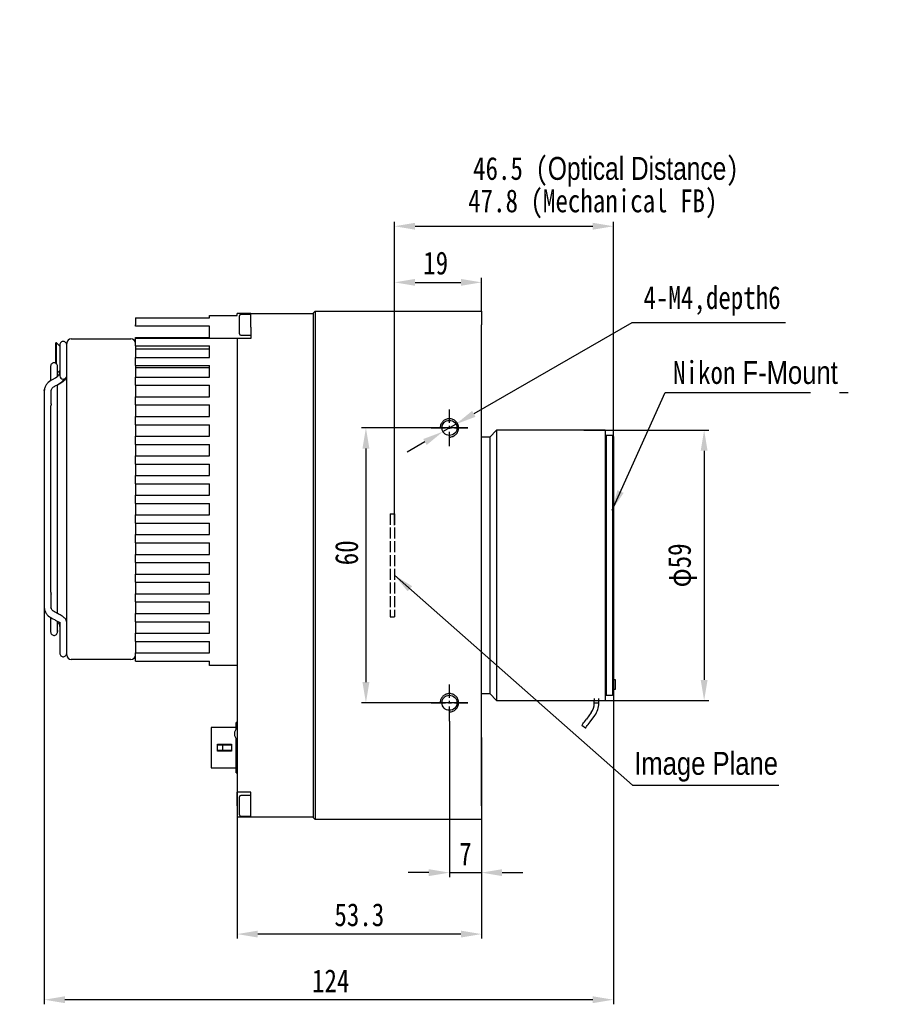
# Model space of a CAD drawing. Header units: millimetres. Extents: x 0 to 15005, y 0 to 1554.
# Tile 4 of 9: x 14677 to 14867, y 1339 to 1554. Entities that reach past the tile are written whole.
import ezdxf

# ---------------------------------------------------------------- set-up
doc = ezdxf.new("R2010")
doc.units = ezdxf.units.MM
for name, pattern in [('ACAD_ISO02W100', [15, 12, -3]), ('CENTER', [50.8, 31.75, -6.35, 6.35, -6.35]), ('CENTER2', [28.575, 19.05, -3.175, 3.175, -3.175])]:
    doc.linetypes.add(name, pattern=pattern)
doc.layers.get('0').update_dxf_attribs({"lineweight": 15})
for name, color, linetype, lineweight in [('粗实线', 7, 'Continuous', 50), ('细实线', 3, 'Continuous', 25), ('细点画线', 1, 'CENTER2', 25), ('细虚线', 2, 'ACAD_ISO02W100', 25)]:
    doc.layers.add(name, color=color, linetype=linetype, lineweight=lineweight)
doc.styles.add('iTek', font='txt', dxfattribs={"width": 0.8, "height": 5})
doc.dimstyles.new('iTek', dxfattribs={"dimscale": 0, "dimtxt": 5, "dimasz": 4.5, "dimexe": 1, "dimexo": 0, "dimgap": 1.5, "dimtad": 1, "dimtoh": 1, "dimdsep": 46, "dimtxsty": 'iTek', "dimcen": 4, "dimclrd": 256, "dimclre": 256, "dimclrt": 256, "dimazin": 2, "dimtfac": 1, "dimtmove": 0, "dimatfit": 3, "dimfxl": 1, "dimlwd": -1, "dimlwe": -1, "dimarcsym": 0})

# ---------------------------------------------------------------- blocks, each defined once
blk = doc.blocks.new('*D107')
at = {"layer": 'Defpoints', "color": 0, "linetype": 'CENTER'}
for p in [(14775.25, 1465.07), (14753.03, 1405.07), (14775.25, 1405.07)]:
    blk.add_point(p, dxfattribs=at)
at = {"layer": '细实线'}
for p, q in [((14775.25, 1465.07), (14752.03, 1465.07)), ((14753.03, 1460.57), (14753.03, 1409.57)), ((14775.25, 1405.07), (14752.03, 1405.07))]:
    blk.add_line(p, q, dxfattribs=at)
at = {"layer": '细实线', "linetype": 'CENTER'}
for points in [[(14752.28, 1460.57), (14753.78, 1460.57), (14753.03, 1465.07)], [(14752.28, 1409.57), (14753.78, 1409.57), (14753.03, 1405.07)]]:
    blk.add_solid(points, dxfattribs=at)
at = {"layer": '细实线', "linetype": 'CENTER', "insert": (14748.83, 1437.81), "char_height": 5, "attachment_point": 5, "rotation": 90, "style": 'iTek'}
blk.add_mtext('60', dxfattribs=at)
blk = doc.blocks.new('*D121')
at = {"layer": 'Defpoints', "color": 0, "linetype": 'CENTER'}
for p in [(14778.25, 1496.84), (14778.25, 1490.57), (14759.25, 1443.87)]:
    blk.add_point(p, dxfattribs=at)
at = {"layer": '细实线'}
for p, q in [((14759.25, 1443.87), (14759.25, 1497.84)), ((14763.75, 1496.84), (14773.75, 1496.84)), ((14778.25, 1490.57), (14778.25, 1497.84))]:
    blk.add_line(p, q, dxfattribs=at)
at = {"layer": '细实线', "linetype": 'CENTER'}
for points in [[(14763.75, 1497.59), (14763.75, 1496.09), (14759.25, 1496.84)], [(14773.75, 1497.59), (14773.75, 1496.09), (14778.25, 1496.84)]]:
    blk.add_solid(points, dxfattribs=at)
at = {"layer": '细实线', "linetype": 'CENTER', "insert": (14768.25, 1501.03), "char_height": 5, "attachment_point": 5, "style": 'iTek'}
blk.add_mtext('19', dxfattribs=at)
blk = doc.blocks.new('*D108')
at = {"layer": 'Defpoints', "color": 0, "linetype": 'CENTER'}
for p in [(14771.25, 1401.07), (14778.25, 1397.51), (14778.25, 1367.99)]:
    blk.add_point(p, dxfattribs=at)
at = {"layer": '细实线'}
for p, q in [((14771.25, 1401.07), (14771.25, 1366.99)), ((14778.25, 1397.51), (14778.25, 1366.99)), ((14766.75, 1367.99), (14762.25, 1367.99)), ((14771.25, 1367.99), (14778.25, 1367.99)), ((14782.75, 1367.99), (14787.25, 1367.99))]:
    blk.add_line(p, q, dxfattribs=at)
at = {"layer": '细实线', "linetype": 'CENTER'}
for points in [[(14766.75, 1368.74), (14766.75, 1367.24), (14771.25, 1367.99)], [(14782.75, 1368.74), (14782.75, 1367.24), (14778.25, 1367.99)]]:
    blk.add_solid(points, dxfattribs=at)
at = {"layer": '细实线', "linetype": 'CENTER', "insert": (14774.75, 1372.08), "char_height": 5, "attachment_point": 5, "style": 'iTek'}
blk.add_mtext('7', dxfattribs=at)
blk = doc.blocks.new('*D109')
at = {"layer": 'Defpoints', "color": 0, "linetype": 'CENTER'}
for p in [(14807.05, 1509.09), (14807.05, 1455.47), (14759.25, 1443.87)]:
    blk.add_point(p, dxfattribs=at)
at = {"layer": '细实线'}
for p, q in [((14759.25, 1443.87), (14759.25, 1510.09)), ((14763.75, 1509.09), (14802.55, 1509.09)), ((14807.05, 1455.47), (14807.05, 1510.09))]:
    blk.add_line(p, q, dxfattribs=at)
at = {"layer": '细实线', "linetype": 'CENTER'}
for points in [[(14763.75, 1509.84), (14763.75, 1508.34), (14759.25, 1509.09)], [(14802.55, 1509.84), (14802.55, 1508.34), (14807.05, 1509.09)]]:
    blk.add_solid(points, dxfattribs=at)
at = {"layer": '细实线', "linetype": 'CENTER', "insert": (14802.55, 1513.97), "char_height": 5, "attachment_point": 5, "style": 'iTek'}
blk.add_mtext('47.8 (Mechanical FB)', dxfattribs=at)
blk = doc.blocks.new('*D110')
at = {"layer": 'Defpoints', "color": 0, "linetype": 'CENTER'}
for p in [(14724.92, 1388.24), (14778.25, 1386.27), (14724.92, 1354.58)]:
    blk.add_point(p, dxfattribs=at)
at = {"layer": '细实线'}
for p, q in [((14724.92, 1388.24), (14724.92, 1353.58)), ((14778.25, 1386.27), (14778.25, 1353.58)), ((14773.75, 1354.58), (14729.42, 1354.58))]:
    blk.add_line(p, q, dxfattribs=at)
at = {"layer": '细实线', "linetype": 'CENTER'}
for points in [[(14729.42, 1355.33), (14729.42, 1353.83), (14724.92, 1354.58)], [(14773.75, 1355.33), (14773.75, 1353.83), (14778.25, 1354.58)]]:
    blk.add_solid(points, dxfattribs=at)
at = {"layer": '细实线', "linetype": 'CENTER', "insert": (14751.59, 1358.77), "char_height": 5, "attachment_point": 5, "style": 'iTek'}
blk.add_mtext('53.3', dxfattribs=at)
blk = doc.blocks.new('*D111')
at = {"layer": 'Defpoints', "color": 0, "linetype": 'CENTER'}
for p in [(14682.82, 1439.42), (14807.05, 1411.15), (14682.82, 1340.25)]:
    blk.add_point(p, dxfattribs=at)
at = {"layer": '细实线'}
for p, q in [((14682.82, 1439.42), (14682.82, 1339.25)), ((14807.05, 1411.15), (14807.05, 1339.25)), ((14802.55, 1340.25), (14687.32, 1340.25))]:
    blk.add_line(p, q, dxfattribs=at)
at = {"layer": '细实线', "linetype": 'CENTER'}
for points in [[(14687.32, 1341), (14687.32, 1339.5), (14682.82, 1340.25)], [(14802.55, 1341), (14802.55, 1339.5), (14807.05, 1340.25)]]:
    blk.add_solid(points, dxfattribs=at)
at = {"layer": '细实线', "linetype": 'CENTER', "insert": (14745.34, 1344.39), "char_height": 5, "attachment_point": 5, "style": 'iTek'}
blk.add_mtext('124', dxfattribs=at)
blk = doc.blocks.new('*D112')
at = {"layer": 'Defpoints', "color": 0, "linetype": 'CENTER'}
for p in [(14772.68, 1465.9), (14769.82, 1464.25)]:
    blk.add_point(p, dxfattribs=at)
at = {"layer": '细实线'}
for p, q in [((14811.1, 1488.02), (14776.58, 1468.14)), ((14844.57, 1488.02), (14811.1, 1488.02)), ((14769.82, 1464.25), (14772.68, 1465.9)), ((14765.92, 1462), (14762.02, 1459.76))]:
    blk.add_line(p, q, dxfattribs=at)
at = {"layer": '细实线', "linetype": 'CENTER'}
for points in [[(14776.21, 1468.79), (14776.95, 1467.49), (14772.68, 1465.9)], [(14765.55, 1462.65), (14766.3, 1461.35), (14769.82, 1464.25)]]:
    blk.add_solid(points, dxfattribs=at)
at = {"layer": '细实线', "linetype": 'CENTER', "insert": (14828.58, 1492.8), "char_height": 5, "attachment_point": 5, "style": 'iTek'}
blk.add_mtext('4-M4,depth6', dxfattribs=at)
blk = doc.blocks.new('*D113')
at = {"layer": 'Defpoints', "color": 0, "linetype": 'CENTER'}
for p in [(14800.62, 1464.57), (14801.51, 1405.57), (14826.85, 1405.57)]:
    blk.add_point(p, dxfattribs=at)
at = {"layer": '细实线'}
for p, q in [((14800.62, 1464.57), (14827.85, 1464.57)), ((14826.85, 1460.07), (14826.85, 1410.07)), ((14801.51, 1405.57), (14827.85, 1405.57))]:
    blk.add_line(p, q, dxfattribs=at)
at = {"layer": '细实线', "linetype": 'CENTER'}
for points in [[(14826.1, 1460.07), (14827.6, 1460.07), (14826.85, 1464.57)], [(14826.1, 1410.07), (14827.6, 1410.07), (14826.85, 1405.57)]]:
    blk.add_solid(points, dxfattribs=at)
at = {"layer": '细实线', "linetype": 'CENTER', "insert": (14822.12, 1435.07), "char_height": 5, "attachment_point": 5, "rotation": 90, "style": 'iTek'}
blk.add_mtext('φ59', dxfattribs=at)

msp = doc.modelspace()

# ---------------------------------------------------------------- linework, layer by layer
at = {"color": 7, "linetype": 'Continuous', "lineweight": 30}
for p, q in [((14718.921, 1489.573), (14724.921, 1489.573)), ((14718.921, 1489.073), (14718.921, 1489.573)), ((14724.921, 1489.573), (14724.921, 1490.073)), ((14727.921, 1490.073), (14724.921, 1490.073)), ((14725.421, 1485.636), (14725.421, 1489.511)), ((14727.921, 1489.823), (14725.733, 1489.823)), ((14727.921, 1487.073), (14727.921, 1490.073)), ((14727.921, 1490.073), (14741.571, 1490.073)), ((14741.571, 1490.173), (14741.971, 1490.573)), ((14741.571, 1487.573), (14741.571, 1490.173)), ((14741.971, 1490.573), (14741.971, 1487.573)), ((14741.971, 1490.573), (14778.251, 1490.573)), ((14778.251, 1490.573), (14778.251, 1487.573)), ((14702.721, 1489.073), (14718.921, 1489.073)), ((14702.721, 1489.073), (14702.721, 1487.573)), ((14702.721, 1487.273), (14702.721, 1487.573)), ((14741.571, 1382.573), (14741.571, 1487.573)), ((14741.971, 1487.573), (14741.971, 1382.573)), ((14778.251, 1382.573), (14778.251, 1487.573)), ((14718.921, 1487.273), (14702.721, 1487.273)), ((14718.921, 1484.773), (14718.921, 1487.273)), ((14725.733, 1485.323), (14727.921, 1485.323)), ((14727.921, 1487.073), (14727.921, 1484.573)), ((14685.521, 1483.623), (14685.321, 1483.623)), ((14685.321, 1479.149), (14685.321, 1483.623)), ((14686.299, 1482.845), (14685.521, 1483.623)), ((14685.521, 1478.988), (14685.521, 1483.623)), ((14686.221, 1483.18), (14686.221, 1478.061)), ((14687.721, 1481.523), (14687.721, 1483.523)), ((14688.721, 1484.523), (14701.721, 1484.523)), ((14702.721, 1484.773), (14718.921, 1484.773)), ((14702.721, 1484.573), (14702.721, 1484.773)), ((14702.721, 1482.973), (14702.721, 1484.573)), ((14724.921, 1484.573), (14702.721, 1484.573)), ((14724.921, 1484.573), (14724.921, 1385.573)), ((14727.921, 1484.573), (14724.921, 1484.573)), ((14687.721, 1417.523), (14687.721, 1481.523)), ((14702.721, 1482.973), (14702.721, 1481.523)), ((14702.721, 1482.973), (14718.921, 1482.973)), ((14718.921, 1482.273), (14702.721, 1482.273)), ((14702.721, 1481.523), (14702.721, 1480.473)), ((14718.921, 1480.473), (14718.921, 1482.973)), ((14702.721, 1478.673), (14702.721, 1480.473)), ((14702.721, 1480.473), (14718.921, 1480.473)), ((14684.221, 1478.523), (14684.221, 1475.394)), ((14685.721, 1476.265), (14685.721, 1478.523)), ((14685.721, 1477.123), (14686.207, 1477.609)), ((14686.221, 1477.283), (14686.221, 1476.455)), ((14702.721, 1478.673), (14702.721, 1476.173)), ((14702.721, 1478.673), (14718.921, 1478.673)), ((14702.721, 1478.273), (14718.921, 1478.273)), ((14718.921, 1476.173), (14718.921, 1478.673)), ((14685.204, 1475.908), (14684.532, 1475.579)), ((14685.192, 1474.232), (14685.864, 1474.56)), ((14685.541, 1476.123), (14685.246, 1475.92)), ((14685.641, 1476.226), (14685.541, 1476.123)), ((14685.721, 1474.49), (14685.864, 1474.56)), ((14685.721, 1429.018), (14685.721, 1474.49)), ((14685.822, 1474.548), (14686.477, 1474.951)), ((14685.885, 1474.573), (14685.864, 1474.56)), ((14685.864, 1474.56), (14685.884, 1474.572)), ((14686.477, 1474.951), (14686.541, 1475.017)), ((14687.036, 1475.541), (14687.088, 1475.626)), ((14702.721, 1474.373), (14702.721, 1476.173)), ((14702.721, 1476.173), (14718.921, 1476.173)), ((14682.821, 1473.161), (14682.821, 1451.645)), ((14682.847, 1473.472), (14682.834, 1473.063)), ((14684.321, 1470.294), (14684.321, 1473.161)), ((14685.198, 1474.234), (14685.192, 1474.232)), ((14702.721, 1474.373), (14702.721, 1471.873)), ((14702.721, 1474.373), (14718.921, 1474.373)), ((14718.921, 1471.873), (14718.921, 1474.373)), ((14702.721, 1470.073), (14702.721, 1471.873)), ((14702.721, 1471.873), (14718.921, 1471.873)), ((14684.221, 1469.766), (14684.221, 1429.281)), ((14702.721, 1470.073), (14702.721, 1467.573)), ((14702.721, 1470.073), (14718.921, 1470.073)), ((14718.921, 1467.573), (14718.921, 1470.073)), ((14702.721, 1465.773), (14702.721, 1467.573)), ((14702.721, 1467.573), (14718.921, 1467.573)), ((14702.721, 1465.773), (14702.721, 1463.273)), ((14702.721, 1465.773), (14718.921, 1465.773)), ((14718.921, 1463.273), (14718.921, 1465.773)), ((14781.551, 1464.573), (14780.051, 1463.073)), ((14805.261, 1464.573), (14781.551, 1464.573)), ((14781.551, 1464.573), (14781.551, 1405.573)), ((14805.261, 1464.573), (14805.261, 1405.573)), ((14702.721, 1461.473), (14702.721, 1463.273)), ((14702.721, 1463.273), (14718.921, 1463.273)), ((14780.051, 1463.073), (14778.251, 1463.073)), ((14780.051, 1463.073), (14780.051, 1407.073)), ((14805.461, 1463.398), (14805.261, 1463.198)), ((14806.851, 1463.398), (14805.461, 1463.398)), ((14805.461, 1463.398), (14805.461, 1406.748)), ((14807.051, 1463.198), (14806.851, 1463.398)), ((14806.851, 1463.398), (14806.851, 1406.748)), ((14807.051, 1463.198), (14807.051, 1435.073)), ((14702.721, 1461.473), (14702.721, 1458.973)), ((14702.721, 1461.473), (14718.921, 1461.473)), ((14718.921, 1458.973), (14718.921, 1461.473)), ((14702.721, 1457.173), (14702.721, 1458.973)), ((14702.721, 1458.973), (14718.921, 1458.973)), ((14702.721, 1457.173), (14702.721, 1454.673)), ((14702.721, 1457.173), (14718.921, 1457.173)), ((14718.921, 1454.673), (14718.921, 1457.173)), ((14702.721, 1452.873), (14702.721, 1454.673)), ((14702.721, 1454.673), (14718.921, 1454.673)), ((14702.721, 1452.873), (14702.721, 1450.373)), ((14702.721, 1452.873), (14718.921, 1452.873)), ((14718.921, 1450.373), (14718.921, 1452.873)), ((14702.721, 1448.573), (14702.721, 1450.373)), ((14702.721, 1450.373), (14718.921, 1450.373)), ((14682.821, 1447.402), (14682.821, 1425.886)), ((14702.721, 1448.573), (14702.721, 1446.073)), ((14702.721, 1448.573), (14718.921, 1448.573)), ((14718.921, 1446.073), (14718.921, 1448.573)), ((14702.721, 1444.273), (14702.721, 1446.073)), ((14702.721, 1446.073), (14718.921, 1446.073)), ((14702.721, 1444.273), (14702.721, 1441.773)), ((14702.721, 1444.273), (14718.921, 1444.273)), ((14718.921, 1441.773), (14718.921, 1444.273)), ((14702.721, 1439.973), (14702.721, 1441.773)), ((14702.721, 1441.773), (14718.921, 1441.773)), ((14702.721, 1439.973), (14702.721, 1437.473)), ((14702.721, 1439.973), (14718.921, 1439.973)), ((14718.921, 1437.473), (14718.921, 1439.973)), ((14702.721, 1435.673), (14702.721, 1437.473)), ((14702.721, 1437.473), (14718.921, 1437.473)), ((14702.721, 1435.673), (14702.721, 1433.173)), ((14702.721, 1435.673), (14718.921, 1435.673)), ((14718.921, 1433.173), (14718.921, 1435.673)), ((14807.051, 1435.073), (14807.051, 1406.948)), ((14702.721, 1431.373), (14702.721, 1433.173)), ((14702.721, 1433.173), (14718.921, 1433.173)), ((14702.721, 1431.373), (14702.721, 1428.873)), ((14702.721, 1431.373), (14718.921, 1431.373)), ((14718.921, 1428.873), (14718.921, 1431.373)), ((14684.321, 1425.886), (14684.321, 1428.753)), ((14685.721, 1424.557), (14685.721, 1429.018)), ((14702.721, 1427.073), (14702.721, 1428.873)), ((14702.721, 1428.873), (14718.921, 1428.873)), ((14682.821, 1425.886), (14682.821, 1425.886)), ((14684.321, 1425.886), (14684.306, 1425.989)), ((14702.721, 1427.073), (14702.721, 1424.573)), ((14702.721, 1427.073), (14718.921, 1427.073)), ((14718.921, 1424.573), (14718.921, 1427.073)), ((14684.221, 1423.659), (14684.221, 1420.523)), ((14684.532, 1423.469), (14685.204, 1423.14)), ((14685.864, 1424.487), (14685.192, 1424.816)), ((14686.125, 1424.343), (14685.884, 1424.474)), ((14702.721, 1422.773), (14702.721, 1424.573)), ((14702.721, 1424.573), (14718.921, 1424.573)), ((14686.221, 1422.657), (14686.221, 1421.765)), ((14686.221, 1421.178), (14686.221, 1420.989)), ((14686.221, 1420.989), (14686.221, 1415.867)), ((14702.721, 1422.773), (14702.721, 1420.273)), ((14702.721, 1422.773), (14718.921, 1422.773)), ((14718.921, 1420.273), (14718.921, 1422.773)), ((14702.721, 1418.473), (14702.721, 1420.273)), ((14702.721, 1420.273), (14718.921, 1420.273)), ((14687.721, 1415.523), (14687.721, 1417.523)), ((14702.721, 1418.473), (14702.721, 1417.523)), ((14702.721, 1418.473), (14718.921, 1418.473)), ((14702.721, 1417.523), (14702.721, 1415.973)), ((14718.921, 1415.973), (14718.921, 1418.473)), ((14701.721, 1414.523), (14688.721, 1414.523)), ((14702.721, 1414.173), (14702.721, 1415.973)), ((14702.721, 1415.973), (14718.921, 1415.973)), ((14702.721, 1414.173), (14718.921, 1414.173)), ((14718.921, 1413.173), (14718.921, 1414.173)), ((14724.921, 1413.173), (14718.921, 1413.173)), ((14807.471, 1410.073), (14807.051, 1410.073)), ((14807.471, 1408.073), (14807.471, 1410.073)), ((14807.051, 1408.073), (14807.471, 1408.073)), ((14778.251, 1407.073), (14780.051, 1407.073)), ((14780.051, 1407.073), (14781.551, 1405.573)), ((14802.871, 1405.997), (14802.871, 1405.573)), ((14803.871, 1405.573), (14803.871, 1405.997)), ((14805.261, 1406.948), (14805.461, 1406.748)), ((14805.461, 1406.748), (14806.851, 1406.748)), ((14806.851, 1406.748), (14807.051, 1406.948)), ((14781.551, 1405.573), (14802.871, 1405.573)), ((14802.871, 1404.988), (14802.871, 1405.573)), ((14803.871, 1404.988), (14802.871, 1404.988)), ((14803.871, 1405.573), (14805.261, 1405.573)), ((14803.871, 1404.988), (14803.871, 1405.573)), ((14802.188, 1402.912), (14801.154, 1401.507)), ((14801.959, 1400.914), (14802.994, 1402.319)), ((14724.721, 1399.698), (14719.221, 1399.698)), ((14719.221, 1399.698), (14719.221, 1390.848)), ((14724.921, 1400.773), (14724.721, 1400.773)), ((14724.721, 1399.293), (14724.721, 1400.773)), ((14800.18, 1400.186), (14800.985, 1399.593)), ((14724.721, 1389.773), (14724.721, 1397.254)), ((14720.621, 1396.023), (14723.721, 1396.023)), ((14720.621, 1394.523), (14720.621, 1396.023)), ((14720.621, 1395.923), (14721.719, 1395.923)), ((14721.719, 1395.923), (14723.721, 1395.923)), ((14723.721, 1396.023), (14723.721, 1394.523)), ((14721.719, 1394.623), (14720.621, 1394.623)), ((14723.721, 1394.523), (14720.621, 1394.523)), ((14723.721, 1394.623), (14721.719, 1394.623)), ((14719.221, 1390.848), (14724.721, 1390.848)), ((14724.721, 1389.773), (14724.921, 1389.773)), ((14727.921, 1385.573), (14724.921, 1385.573)), ((14724.921, 1382.573), (14724.921, 1385.573)), ((14725.421, 1380.636), (14725.421, 1384.511)), ((14727.921, 1384.823), (14725.733, 1384.823)), ((14727.921, 1383.073), (14727.921, 1385.573)), ((14724.921, 1382.573), (14724.921, 1380.073)), ((14727.921, 1380.073), (14727.921, 1383.073)), ((14741.571, 1379.973), (14741.571, 1382.573)), ((14741.971, 1382.573), (14741.971, 1379.573)), ((14778.251, 1382.573), (14778.251, 1379.573)), ((14727.921, 1380.073), (14724.921, 1380.073)), ((14725.733, 1380.323), (14727.921, 1380.323)), ((14741.571, 1380.073), (14727.921, 1380.073)), ((14741.971, 1379.573), (14741.571, 1379.973)), ((14778.251, 1379.573), (14741.971, 1379.573))]:
    msp.add_line(p, q, dxfattribs=at)
at = {"color": 7, "linetype": 'Continuous', "lineweight": 30, "flags": 128}
for points in [[(14682.821, 1473.161), (14682.848, 1473.48), (14682.858, 1473.535)], [(14682.821, 1425.886), (14682.848, 1425.567), (14682.858, 1425.513)], [(14800.18, 1400.186), (14800.204, 1400.218), (14800.273, 1400.312), (14800.385, 1400.464), (14800.535, 1400.668), (14800.719, 1400.917), (14800.928, 1401.2), (14801.154, 1401.507)], [(14800.985, 1399.593), (14801.009, 1399.625), (14801.078, 1399.718), (14801.19, 1399.871), (14801.34, 1400.075), (14801.524, 1400.324), (14801.733, 1400.607), (14801.959, 1400.914)]]:
    msp.add_lwpolyline(points, dxfattribs=at)
at = {"color": 7, "linetype": 'Continuous', "lineweight": 30}
for centre in [(14771.251, 1465.073), (14771.251, 1405.073)]:
    msp.add_circle(centre, 1.65, dxfattribs=at)
for centre, radius, start, end in [((14725.733, 1489.511), 0.312, 90, 180), ((14725.733, 1485.636), 0.312, 180, 270), ((14688.721, 1483.523), 1, 90, 180), ((14701.721, 1483.523), 1, 0, 90), ((14684.499, 1477.395), 3.144, 296.12884, 328.68808), ((14686.958, 1476.468), 0.738, 181.01008, 270.97556), ((14686.983, 1476.468), 0.738, 269.02416, 358.98991), ((14688.721, 1415.523), 1, 180, 270), ((14701.721, 1415.523), 1, 270, 0), ((14799.371, 1404.988), 3.5, 323.61565, 0), ((14799.371, 1404.988), 4.5, 323.61565, 0), ((14725.821, 1398.273), 1.5, 126.8699, 233.1301), ((14725.733, 1384.511), 0.312, 90, 180), ((14725.733, 1380.636), 0.312, 180, 270)]:
    msp.add_arc(centre, radius, start, end, dxfattribs=at)
for points, knots in [([(14687.046, 1483.927), (14686.945, 1483.925), (14686.735, 1483.922), (14686.453, 1483.753), (14686.257, 1483.489), (14686.232, 1483.28), (14686.221, 1483.18)], [0, 0, 0, 0, 0.2387723, 0.5000014, 0.7612321, 1, 1, 1, 1]), ([(14687.721, 1483.18), (14687.709, 1483.28), (14687.685, 1483.489), (14687.489, 1483.753), (14687.207, 1483.922), (14686.996, 1483.925), (14686.896, 1483.927)], [0, 0, 0, 0, 0.2387688, 0.499998, 0.7612274, 1, 1, 1, 1]), ([(14685.046, 1479.27), (14684.945, 1479.268), (14684.735, 1479.265), (14684.453, 1479.096), (14684.257, 1478.832), (14684.232, 1478.623), (14684.221, 1478.523)], [0, 0, 0, 0, 0.2387723, 0.5000018, 0.7612311, 1, 1, 1, 1]), ([(14685.721, 1478.523), (14685.709, 1478.623), (14685.685, 1478.832), (14685.489, 1479.096), (14685.207, 1479.265), (14684.996, 1479.268), (14684.896, 1479.27)], [0, 0, 0, 0, 0.238768, 0.4999987, 0.7612279, 1, 1, 1, 1]), ([(14686.221, 1477.623), (14686.212, 1477.478), (14686.195, 1477.185), (14686.056, 1476.777), (14685.872, 1476.447), (14685.706, 1476.288), (14685.641, 1476.226)], [0, 0, 0, 0, 0.2688669, 0.5445946, 0.8219652, 1, 1, 1, 1]), ([(14686.221, 1478.059), (14686.221, 1477.885), (14686.221, 1477.538), (14686.221, 1477.368), (14686.221, 1477.283)], [0, 0, 0, 0, 0.49999909, 1, 1, 1, 1]), ([(14684.532, 1475.578), (14684.149, 1475.339), (14683.541, 1474.959), (14683.018, 1474.184), (14682.905, 1473.714), (14682.847, 1473.472)], [0, 0, 0, 0, 0.4518889, 0.7174898, 1, 1, 1, 1]), ([(14685.863, 1474.56), (14686.138, 1474.704), (14686.678, 1474.988), (14687.26, 1475.446), (14687.641, 1475.9), (14687.695, 1476.225), (14687.721, 1476.378)], [0, 0, 0, 0, 0.2733924, 0.5377364, 0.782397, 1, 1, 1, 1]), ([(14684.308, 1473.063), (14684.318, 1473.19), (14684.337, 1473.436), (14684.598, 1473.863), (14684.965, 1474.09), (14685.193, 1474.232)], [0, 0, 0, 0, 0.2875256, 0.556065, 1, 1, 1, 1]), ([(14684.321, 1470.294), (14684.319, 1470.263), (14684.315, 1470.199), (14684.286, 1470.082), (14684.252, 1469.963), (14684.227, 1469.851), (14684.217, 1469.773), (14684.223, 1469.745), (14684.224, 1469.74)], [0, 0, 0, 0, 0.1923718, 0.384837, 0.5748932, 0.7638758, 0.9566104, 1, 1, 1, 1]), ([(14807.051, 1458.58), (14807.051, 1458.631), (14807.051, 1458.743), (14807.051, 1458.901), (14807.051, 1458.93), (14807.051, 1458.949)], [0, 0, 0, 0, 0.2272496, 0.4997148, 1, 1, 1, 1]), ([(14682.821, 1451.645), (14682.821, 1451.35), (14682.821, 1450.895), (14682.821, 1450.137), (14682.821, 1449.523), (14682.821, 1448.91), (14682.821, 1448.151), (14682.821, 1447.697), (14682.821, 1447.402)], [0, 0, 0, 0, 0.2394567, 0.3683607, 0.5, 0.6316395, 0.7605431, 1, 1, 1, 1]), ([(14807.051, 1436.063), (14807.051, 1436.114), (14807.051, 1436.226), (14807.051, 1436.384), (14807.051, 1436.413), (14807.051, 1436.432)], [0, 0, 0, 0, 0.2272506, 0.4997144, 1, 1, 1, 1]), ([(14684.223, 1429.292), (14684.222, 1429.286), (14684.218, 1429.256), (14684.231, 1429.174), (14684.26, 1429.057), (14684.293, 1428.937), (14684.317, 1428.832), (14684.32, 1428.777), (14684.321, 1428.753)], [0, 0, 0, 0, 0.0452197, 0.2469693, 0.4502634, 0.6493767, 0.8452281, 1, 1, 1, 1]), ([(14682.847, 1425.575), (14682.905, 1425.333), (14683.018, 1424.864), (14683.541, 1424.088), (14684.149, 1423.708), (14684.532, 1423.469)], [0, 0, 0, 0, 0.2825101, 0.5481109, 1, 1, 1, 1]), ([(14684.221, 1426.023), (14684.227, 1425.921), (14684.236, 1425.776), (14684.324, 1425.665), (14684.35, 1425.633)], [0, 0, 0, 0, 0.7091552, 1, 1, 1, 1]), ([(14685.193, 1424.815), (14684.965, 1424.957), (14684.598, 1425.184), (14684.337, 1425.611), (14684.318, 1425.857), (14684.308, 1425.984)], [0, 0, 0, 0, 0.4439355, 0.7124741, 1, 1, 1, 1]), ([(14683.512, 1424.229), (14683.654, 1424.078), (14683.856, 1423.861), (14684.136, 1423.703), (14684.221, 1423.656)], [0, 0, 0, 0, 0.6971063, 1, 1, 1, 1]), ([(14685.205, 1423.139), (14685.413, 1423.031), (14685.808, 1422.826), (14686.132, 1422.594), (14686.187, 1422.571), (14686.212, 1422.56)], [0, 0, 0, 0, 0.3783827, 0.7180641, 1, 1, 1, 1]), ([(14687.721, 1422.669), (14687.701, 1422.804), (14687.655, 1423.11), (14687.326, 1423.536), (14686.753, 1424.015), (14686.169, 1424.325), (14685.863, 1424.487)], [0, 0, 0, 0, 0.1843303, 0.4181017, 0.6950453, 1, 1, 1, 1]), ([(14684.896, 1419.777), (14684.996, 1419.779), (14685.207, 1419.782), (14685.489, 1419.953), (14685.684, 1420.209), (14685.808, 1421.262), (14685.684, 1420.268), (14685.731, 1420.935), (14685.718, 1421.273), (14685.722, 1421.921), (14685.721, 1422.448), (14685.721, 1422.749), (14685.721, 1422.758)], [0, 0, 0, 0, 0.0233902, 0.0489802, 0.0745704, 0.0979603, 0.277284, 0.4566078, 0.6359316, 0.8152554, 0.9945792, 1, 1, 1, 1]), ([(14685.721, 1422.738), (14685.758, 1422.702), (14685.895, 1422.569), (14686.055, 1422.269), (14686.196, 1421.862), (14686.213, 1421.569), (14686.221, 1421.424)], [0, 0, 0, 0, 0.1105413, 0.4106891, 0.7090566, 1, 1, 1, 1]), ([(14686.221, 1421.765), (14686.221, 1421.679), (14686.221, 1421.509), (14686.221, 1421.162), (14686.221, 1420.988)], [0, 0, 0, 0, 0.5000008, 1, 1, 1, 1]), ([(14684.221, 1420.523), (14684.232, 1420.424), (14684.257, 1420.215), (14684.453, 1419.951), (14684.735, 1419.782), (14684.945, 1419.779), (14685.046, 1419.777)], [0, 0, 0, 0, 0.2387701, 0.4999992, 0.7612277, 1, 1, 1, 1]), ([(14686.221, 1415.867), (14686.232, 1415.767), (14686.257, 1415.558), (14686.453, 1415.294), (14686.735, 1415.126), (14686.945, 1415.122), (14687.046, 1415.121)], [0, 0, 0, 0, 0.2387693, 0.4999998, 0.761228, 1, 1, 1, 1]), ([(14686.896, 1415.121), (14686.996, 1415.122), (14687.207, 1415.126), (14687.489, 1415.294), (14687.685, 1415.558), (14687.709, 1415.767), (14687.721, 1415.867)], [0, 0, 0, 0, 0.2387723, 0.5000008, 0.7612299, 1, 1, 1, 1]), ([(14807.051, 1413.546), (14807.051, 1413.597), (14807.051, 1413.709), (14807.051, 1413.868), (14807.051, 1413.897), (14807.051, 1413.915)], [0, 0, 0, 0, 0.2272505, 0.4997154, 1, 1, 1, 1])]:
    msp.add_open_spline(points, degree=3, knots=knots, dxfattribs=at)
msp.add_open_spline([(14721.719, 1395.923), (14721.716, 1395.707), (14721.709, 1395.273), (14721.716, 1394.84), (14721.719, 1394.623)], degree=3, dxfattribs=at)
at = {"layer": '粗实线', "lineweight": 30}
for centre in [(14771.251, 1465.073), (14771.251, 1405.073)]:
    msp.add_circle(centre, 1.65, dxfattribs=at)
at = {"layer": '细实线', "linetype": 'CENTER'}
for centre in [(14771.251, 1465.073), (14771.251, 1405.073)]:
    msp.add_arc(centre, 2, 270, 180, dxfattribs=at)
at = {"layer": '细点画线', "linetype": 'CENTER', "ltscale": 0.1}
for p, q in [((14771.251, 1461.073), (14771.251, 1469.073)), ((14767.251, 1465.073), (14775.251, 1465.073)), ((14771.251, 1401.073), (14771.251, 1409.073)), ((14767.251, 1405.073), (14775.251, 1405.073))]:
    msp.add_line(p, q, dxfattribs=at)
at = {"layer": '细虚线', "ltscale": 0.2}
for p, q in [((14758.349, 1446.323), (14759.251, 1446.323)), ((14758.349, 1446.323), (14758.349, 1423.823)), ((14759.251, 1446.323), (14759.251, 1423.823)), ((14758.349, 1423.823), (14759.251, 1423.823))]:
    msp.add_line(p, q, dxfattribs=at)

# ---------------------------------------------------------------- texts
at = {"layer": '细实线', "color": 1, "linetype": 'CENTER', "attachment_point": 1, "style": 'iTek'}
for s, insert, char_height, width in [('{\\C0;TTS65MU30-5M/C Camera Mechanical Dimensions(in mm)}', (14469.955, 1553.367), 7, 245.97301), ('{\\C256;Nikon\\fArial|b0|i0|c134|p34; \\fArial|b0|i0|c0|p34;F-Mount}', (14820.064, 1479.667), 5, 49.62247), ('{\\fArial|b0|i0|c0|p34;Image Plane}', (14811.593, 1394.343), 5, 49.62247)]:
    msp.add_mtext(s, dxfattribs=dict(at, insert=insert, char_height=char_height, width=width))
at = {"layer": '细实线', "linetype": 'CENTER', "insert": (14776.414, 1524.216), "char_height": 5, "width": 110.81781, "attachment_point": 1, "style": 'iTek'}
msp.add_mtext('46.5 ({\\f@方正黑体简体|b0|i0|c134|p2;Optical Distance})', dxfattribs=at)

# ---------------------------------------------------------------- dimensions: what is measured, and where the dimension line sits
at = {"layer": '细实线', "color": 1, "linetype": 'CENTER'}
for base, p1, p2, text, picture, middle in [((14807.051, 1509.087), (14759.251, 1443.87), (14807.051, 1455.474), '<> (Mechanical FB)', '*D109', (14802.551, 1509.087)), ((14682.821, 1340.25), (14807.051, 1411.15), (14682.821, 1439.422), '124', '*D111', (14745.336, 1340.25))]:
    dim = msp.add_linear_dim(base=base, p1=p1, p2=p2, text=text, dimstyle='iTek', override={"dimscale": 1}, dxfattribs=at)
    dim.commit()
    dim.dimension.update_dxf_attribs({"geometry": picture, "text_midpoint": middle, "dimtype": 160})
dim = msp.add_linear_dim(base=(14778.251, 1496.844), p1=(14759.251, 1443.87), p2=(14778.251, 1490.573), dimstyle='iTek', override={"dimscale": 1}, dxfattribs=at)
dim.commit()
dim.dimension.update_dxf_attribs({"geometry": '*D121', "text_midpoint": (14768.251, 1496.844), "dimtype": 160})
dim = msp.add_diameter_dim_2p(p1=(14769.821, 1464.25), p2=(14772.681, 1465.897), text='4-M4,depth6', dimstyle='iTek', override={"dimscale": 1, "dimtxt": 5}, dxfattribs=at)
dim.commit()
dim.dimension.update_dxf_attribs({"geometry": '*D112', "text_midpoint": (14828.584, 1488.022), "dimtype": 163})
dim = msp.add_linear_dim(base=(14753.028, 1405.073), p1=(14775.251, 1465.073), p2=(14775.251, 1405.073), angle=90, dimstyle='iTek', override={"dimscale": 1}, dxfattribs=at)
dim.commit()
dim.dimension.update_dxf_attribs({"geometry": '*D107', "text_midpoint": (14753.028, 1437.813), "dimtype": 160})
dim = msp.add_linear_dim(base=(14826.848, 1405.573), p1=(14800.623, 1464.573), p2=(14801.513, 1405.573), angle=90, text='φ<>', dimstyle='iTek', override={"dimscale": 1}, dxfattribs=at)
dim.commit()
dim.dimension.update_dxf_attribs({"geometry": '*D113', "text_midpoint": (14822.116, 1435.073)})
dim = msp.add_linear_dim(base=(14778.251, 1367.995), p1=(14771.251, 1401.073), p2=(14778.251, 1397.507), dimstyle='iTek', override={"dimscale": 1}, dxfattribs=at)
dim.commit()
dim.dimension.update_dxf_attribs({"geometry": '*D108', "text_midpoint": (14774.751, 1372.078)})
dim = msp.add_linear_dim(base=(14724.921, 1354.583), p1=(14778.251, 1386.266), p2=(14724.921, 1388.239), text='53.3', dimstyle='iTek', override={"dimscale": 1}, dxfattribs=at)
dim.commit()
dim.dimension.update_dxf_attribs({"geometry": '*D110', "text_midpoint": (14751.586, 1358.773)})

# ---------------------------------------------------------------- leaders
msp.add_leader([(14806.751, 1447.091), (14818.313, 1472.82), (14858.281, 1472.82)], dimstyle='iTek', override={"dimscale": 1, "dimtad": 0}, dxfattribs=at)
at = {"layer": '细实线', "color": 1}
msp.add_leader([(14759.251, 1432.932), (14811.217, 1387.107), (14843.128, 1387.107)], dimstyle='iTek', override={"dimscale": 1, "dimtad": 0}, dxfattribs=at)

doc.saveas('drawing.dxf')
